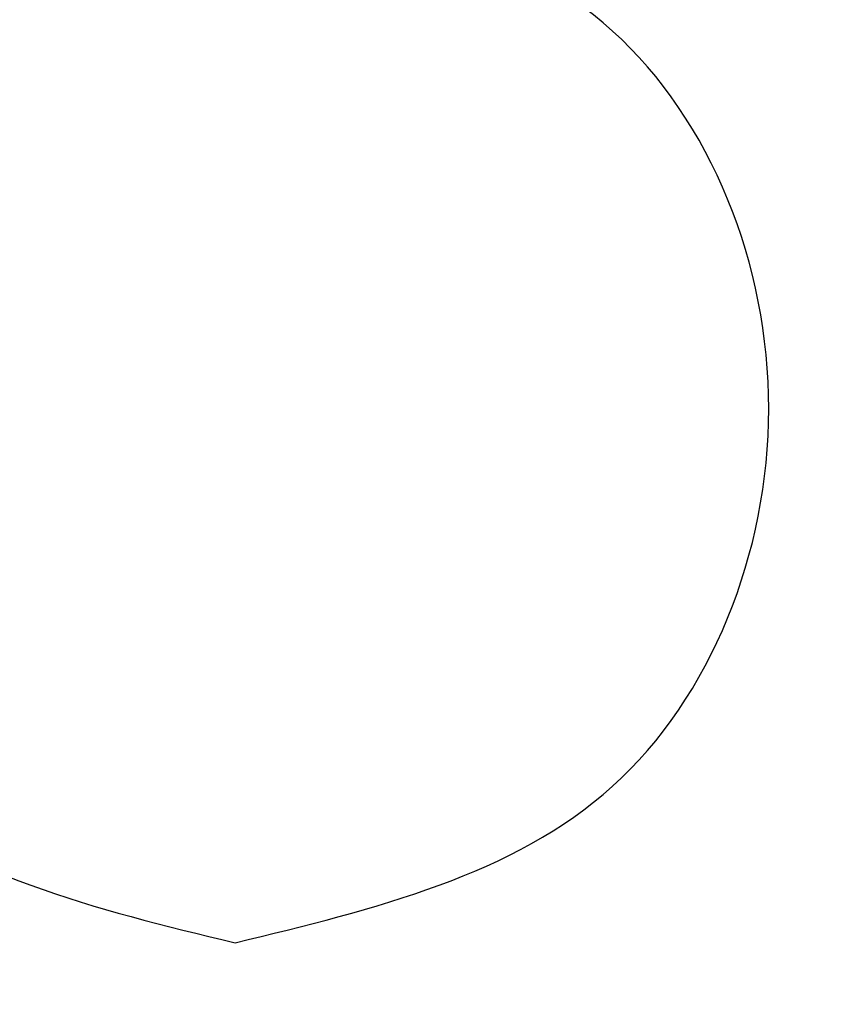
# Model space of a CAD drawing. Header units: inches. Extents: x -832 to -627, y -264 to 26.
# Tile 5 of 23: x -771.875 to -771.546, y -55.519 to -55.119. Entities that reach past the tile are written whole.
import ezdxf

# ---------------------------------------------------------------- set-up
doc = ezdxf.new("R2010")
doc.units = ezdxf.units.IN

# ---------------------------------------------------------------- blocks, each defined once
blk = doc.blocks.new('MEMBRANA__2', base_point=(-797.2500010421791, -81.75000026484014))
at = {"color": 7, "linetype": 'Continuous'}
for points in [[(-771.7878507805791, -55.05954245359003), (-771.9413298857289, -55.12319012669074), (-772.004891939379, -55.27675180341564), (-771.941329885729, -55.43016986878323), (-771.7878507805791, -55.49379702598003)], [(-771.7878507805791, -55.49379702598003), (-771.6344578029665, -55.43016987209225), (-771.570981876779, -55.27675182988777), (-771.6344578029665, -55.12319012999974), (-771.7878507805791, -55.05954245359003)], [(-771.356007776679, -55.12517156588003), (-771.3548693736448, -55.12645169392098), (-771.3537000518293, -55.12776975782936), (-771.3525001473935, -55.1291255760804), (-771.3512699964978, -55.13051896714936), (-771.3500099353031, -55.13194974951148), (-771.3487202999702, -55.13341774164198), (-771.3474014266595, -55.13492276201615), (-771.3460536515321, -55.13646462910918), (-771.3446773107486, -55.13804316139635), (-771.3432727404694, -55.13965817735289), (-771.3418402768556, -55.14130949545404), (-771.340380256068, -55.14299693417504), (-771.3388930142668, -55.14472031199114), (-771.3373788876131, -55.14647944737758), (-771.3358382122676, -55.1482741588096), (-771.334271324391, -55.15010426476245), (-771.3326785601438, -55.15196958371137), (-771.3310602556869, -55.15386993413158), (-771.3294167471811, -55.15580513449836), (-771.3277483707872, -55.15777500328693), (-771.3260554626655, -55.15977935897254), (-771.3243383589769, -55.16181802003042), (-771.3225973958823, -55.16389080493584), (-771.3208329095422, -55.16599753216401), (-771.3190452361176, -55.16813802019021), (-771.3172347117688, -55.17031208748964), (-771.3154016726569, -55.17251955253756), (-771.3135464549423, -55.17476023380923), (-771.3116693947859, -55.17703394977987), (-771.3097708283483, -55.17934051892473), (-771.3078510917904, -55.18167975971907), (-771.3059105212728, -55.18405149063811), (-771.3039494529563, -55.18645553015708), (-771.3019682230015, -55.18889169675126), (-771.2999671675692, -55.19135980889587), (-771.29794662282, -55.19385968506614), (-771.2959069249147, -55.19639114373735), (-771.293848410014, -55.19895400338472), (-771.2917714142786, -55.20154808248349), (-771.2896762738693, -55.20417319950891), (-771.2875633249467, -55.20682917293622), (-771.2854329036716, -55.20951582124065), (-771.2832853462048, -55.21223296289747), (-771.2811209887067, -55.21498041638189), (-771.2789401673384, -55.21775800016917), (-771.2767432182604, -55.22056553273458), (-771.2745304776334, -55.22340283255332), (-771.2723022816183, -55.22626971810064), (-771.2700589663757, -55.22916600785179), (-771.2678008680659, -55.23209152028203), (-771.2655283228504, -55.23504607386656), (-771.2632416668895, -55.23802948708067), (-771.2609412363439, -55.24104157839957), (-771.2586273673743, -55.2440821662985), (-771.2563003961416, -55.24715106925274), (-771.2539606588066, -55.25024810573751), (-771.2516084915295, -55.25337309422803), (-771.2492442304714, -55.25652585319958), (-771.2468682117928, -55.25970620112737), (-771.2444807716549, -55.26291395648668), (-771.2420822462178, -55.26614893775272), (-771.2396729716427, -55.26941096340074), (-771.23725328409, -55.272699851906), (-771.2348235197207, -55.27601542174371), (-771.2323840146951, -55.27935749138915), (-771.2299351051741, -55.28272587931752), (-771.2274771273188, -55.28612040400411), (-771.2250104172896, -55.28954088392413), (-771.2225353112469, -55.29298713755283), (-771.2200521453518, -55.29645898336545), (-771.2175612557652, -55.29995623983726), (-771.2150629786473, -55.30347872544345), (-771.2125576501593, -55.30702625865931), (-771.2100456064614, -55.31059865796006), (-771.2075271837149, -55.31419574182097), (-771.2050027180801, -55.31781732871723), (-771.2024725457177, -55.32146323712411), (-771.1999370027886, -55.32513328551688), (-771.1973964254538, -55.32882729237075), (-771.1948511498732, -55.33254507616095), (-771.1923015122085, -55.33628645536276), (-771.1897478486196, -55.34005124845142), (-771.1871904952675, -55.34383927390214), (-771.1846297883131, -55.34765035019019), (-771.1820660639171, -55.35148429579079), (-771.1794996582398, -55.3553409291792), (-771.1769309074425, -55.35922006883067), (-771.1743601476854, -55.36312153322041), (-771.1717877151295, -55.36704514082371), (-771.1692139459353, -55.37099071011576), (-771.1666391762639, -55.37495805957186), (-771.1640637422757, -55.37894700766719), (-771.1614879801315, -55.38295737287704), (-771.1589122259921, -55.38698897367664), (-771.156336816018, -55.39104162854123), (-771.1537620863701, -55.39511515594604), (-771.1511883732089, -55.39920937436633), (-771.1486160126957, -55.40332410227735), (-771.1460453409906, -55.40745915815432), (-771.1434766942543, -55.41161436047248), (-771.140910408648, -55.4157895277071), (-771.1383468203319, -55.4199844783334), (-771.135786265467, -55.42419903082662), (-771.133229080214, -55.42843300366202), (-771.1306756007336, -55.43268621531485), (-771.1281261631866, -55.43695848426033), (-771.1255811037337, -55.44124962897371), (-771.1230407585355, -55.44555946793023), (-771.1205054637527, -55.44988781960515), (-771.1179755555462, -55.45423450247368), (-771.1154513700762, -55.45859933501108), (-771.1129332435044, -55.46298213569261), (-771.1104215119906, -55.46738272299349), (-771.1079165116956, -55.47180091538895), (-771.1054185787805, -55.47623653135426), (-771.102928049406, -55.48068938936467), (-771.1004452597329, -55.48515930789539), (-771.0979705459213, -55.48964610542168), (-771.0955042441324, -55.49414960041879), (-771.093046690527, -55.49866961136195), (-771.0905982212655, -55.5032059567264), (-771.0881591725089, -55.5077584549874), (-771.0857298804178, -55.51232692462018), (-771.0833106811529, -55.51691118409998), (-771.0809019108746, -55.52151105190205), (-771.0785039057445, -55.52612634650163), (-771.0761170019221, -55.53075688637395), (-771.0737415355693, -55.53540248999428), (-771.071377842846, -55.54006297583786), (-771.0690262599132, -55.54473816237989), (-771.0666871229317, -55.54942786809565), (-771.0643607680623, -55.55413191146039), (-771.0620475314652, -55.55885011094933), (-771.0597477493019, -55.56358228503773), (-771.0574617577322, -55.5683282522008), (-771.0551898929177, -55.57308783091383), (-771.0529324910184, -55.57786083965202), (-771.0506898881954, -55.58264709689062), (-771.0484624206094, -55.58744642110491), (-771.046250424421, -55.5922586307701), (-771.0440542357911, -55.59708354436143), (-771.0418741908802, -55.60192098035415), (-771.0397106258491, -55.60677075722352), (-771.0375638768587, -55.61163269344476), (-771.0354342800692, -55.61650660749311), (-771.0333221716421, -55.62139231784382), (-771.0312278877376, -55.62628964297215), (-771.0291517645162, -55.63119840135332), (-771.0270941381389, -55.63611841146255), (-771.0250553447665, -55.64104949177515), (-771.0230357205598, -55.64599146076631), (-771.0210356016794, -55.65094413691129), (-771.0190553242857, -55.65590733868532), (-771.0170952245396, -55.66088088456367), (-771.0151556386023, -55.66586459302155), (-771.0132369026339, -55.67085828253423), (-771.0113393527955, -55.67586177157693), (-771.0094633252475, -55.68087487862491), (-771.0076091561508, -55.6858974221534), (-771.0057771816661, -55.69092922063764), (-771.0039677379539, -55.69597009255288), (-771.0021811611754, -55.70101985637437), (-771.0004177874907, -55.70607833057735), (-770.9986779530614, -55.71114533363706), (-770.9969619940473, -55.71622068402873), (-770.9952702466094, -55.72130420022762), (-770.9936030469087, -55.72639570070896), (-770.9919607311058, -55.73149500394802), (-770.9903436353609, -55.73660192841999), (-770.9887520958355, -55.74171629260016), (-770.98718644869, -55.74683791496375), (-770.9856470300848, -55.75196661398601), (-770.9841341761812, -55.75710220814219), (-770.9826482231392, -55.76224451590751), (-770.9811895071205, -55.76739335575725), (-770.9797583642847, -55.7725485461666), (-770.9783551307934, -55.77770990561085), (-770.9769801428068, -55.78287725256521), (-770.9756337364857, -55.78805040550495), (-770.9743162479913, -55.79322918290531), (-770.9730280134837, -55.7984134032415), (-770.9717693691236, -55.80360288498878), (-770.9705406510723, -55.80879744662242), (-770.9693421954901, -55.81399690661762), (-770.9681743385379, -55.81920108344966), (-770.967037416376, -55.82440979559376), (-770.9659317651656, -55.82962286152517), (-770.9648577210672, -55.83484009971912), (-770.9638156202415, -55.84006132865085), (-770.9628057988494, -55.84528636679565), (-770.9618285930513, -55.85051503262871), (-770.9608843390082, -55.85574714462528), (-770.9599733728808, -55.86098252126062), (-770.9591384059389, -55.86596333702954), (-770.9583341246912, -55.8709477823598), (-770.957560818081, -55.87593669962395), (-770.9568187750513, -55.88093093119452), (-770.9561082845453, -55.88593131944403), (-770.9554296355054, -55.89093870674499), (-770.9547831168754, -55.89595393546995), (-770.9541690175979, -55.90097784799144), (-770.9535876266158, -55.90601128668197), (-770.9530392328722, -55.91105509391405), (-770.9525241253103, -55.91611011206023), (-770.9520425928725, -55.92117718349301), (-770.9515949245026, -55.92625715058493), (-770.9511814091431, -55.93135085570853), (-770.9508023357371, -55.93645914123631), (-770.9504579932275, -55.94158284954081), (-770.9501486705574, -55.94672282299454), (-770.9498746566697, -55.95187990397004), (-770.949636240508, -55.95705493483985), (-770.9494337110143, -55.96224875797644), (-770.9492673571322, -55.96746221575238), (-770.9491374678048, -55.97269615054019), (-770.9490443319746, -55.97795140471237), (-770.948988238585, -55.98322882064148), (-770.948969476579, -55.98852924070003), (-770.948988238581, -55.99287795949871), (-770.9490443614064, -55.99721790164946), (-770.9491376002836, -56.00154860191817), (-770.9492677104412, -56.00586959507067), (-770.949434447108, -56.01018041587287), (-770.9496375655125, -56.0144805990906), (-770.9498768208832, -56.01876967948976), (-770.9501519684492, -56.02304719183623), (-770.9504627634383, -56.02731267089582), (-770.9508089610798, -56.03156565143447), (-770.9511903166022, -56.03580566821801), (-770.9516065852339, -56.0400322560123), (-770.9520575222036, -56.04424494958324), (-770.9525428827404, -56.04844328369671), (-770.9530624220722, -56.05262679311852), (-770.953615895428, -56.05679501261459), (-770.9542030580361, -56.06094747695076), (-770.9548236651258, -56.06508372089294), (-770.955477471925, -56.06920327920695), (-770.9561642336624, -56.07330568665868), (-770.9568837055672, -56.077390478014), (-770.9576356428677, -56.0814571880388), (-770.9584198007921, -56.08550535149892), (-770.9592359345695, -56.08953450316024), (-770.9600837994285, -56.09354417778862), (-770.9609631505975, -56.09753391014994), (-770.9618737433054, -56.10150323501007), (-770.9628153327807, -56.1054516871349), (-770.9637876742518, -56.10937880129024), (-770.9647905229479, -56.11328411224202), (-770.9658236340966, -56.11716715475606), (-770.9670253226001, -56.12152119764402), (-770.9682648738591, -56.12584638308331), (-770.9695419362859, -56.13014279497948), (-770.9708561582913, -56.13441051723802), (-770.9722071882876, -56.13864963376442), (-770.9735946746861, -56.14286022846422), (-770.9750182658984, -56.14704238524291), (-770.9764776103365, -56.15119618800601), (-770.9779723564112, -56.155321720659), (-770.979502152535, -56.15941906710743), (-770.9810666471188, -56.16348831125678), (-770.9826654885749, -56.16752953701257), (-770.9842983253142, -56.17154282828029), (-770.9859648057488, -56.17552826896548), (-770.9876645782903, -56.17948594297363), (-770.9893972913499, -56.18341593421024), (-770.9911625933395, -56.18731832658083), (-770.9929601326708, -56.19119320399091), (-770.9947895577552, -56.19504065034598), (-770.9966505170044, -56.19886074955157), (-770.99854265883, -56.20265358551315), (-771.0004656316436, -56.20641924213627), (-771.0024190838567, -56.2101578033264), (-771.0044026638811, -56.21386935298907), (-771.0064160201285, -56.21755397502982), (-771.0084588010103, -56.22121175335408), (-771.0105306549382, -56.22484277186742), (-771.0126312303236, -56.22844711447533), (-771.0147601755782, -56.23202486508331), (-771.0169171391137, -56.23557610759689), (-771.0191017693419, -56.23910092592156), (-771.0213137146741, -56.24259940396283), (-771.0235526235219, -56.24607162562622), (-771.0258181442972, -56.24951767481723), (-771.0281099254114, -56.25293763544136), (-771.0304276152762, -56.25633159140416), (-771.0327708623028, -56.25969962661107), (-771.0351393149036, -56.26304182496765), (-771.0375326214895, -56.26635827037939), (-771.0399504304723, -56.26964904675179), (-771.0423923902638, -56.27291423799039), (-771.0448581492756, -56.27615392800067), (-771.0473473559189, -56.27936820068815), (-771.0498596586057, -56.28255713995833), (-771.0523947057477, -56.28572082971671), (-771.0549521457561, -56.28885935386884), (-771.0575316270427, -56.29197279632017), (-771.0601327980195, -56.29506124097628), (-771.0627553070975, -56.29812477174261), (-771.0653988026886, -56.3011634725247), (-771.0680629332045, -56.30417742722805), (-771.0707473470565, -56.30716671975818), (-771.0734516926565, -56.31013143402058), (-771.0761756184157, -56.31307165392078), (-771.0789187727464, -56.31598746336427), (-771.0816808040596, -56.31887894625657), (-771.0844613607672, -56.32174618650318), (-771.0872600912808, -56.32458926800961), (-771.0900766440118, -56.32740827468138), (-771.0929106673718, -56.33020329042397), (-771.095761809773, -56.33297439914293), (-771.098629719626, -56.33572168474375), (-771.1015140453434, -56.33844523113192), (-771.1044144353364, -56.34114512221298), (-771.1073305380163, -56.34382144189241), (-771.1102620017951, -56.34647427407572), (-771.1132084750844, -56.34910370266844), (-771.1161696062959, -56.35170981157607), (-771.1191450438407, -56.35429268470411), (-771.1221344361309, -56.35685240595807), (-771.1251374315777, -56.35938905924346), (-771.1281536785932, -56.3619027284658), (-771.1311828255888, -56.36439349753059), (-771.134224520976, -56.36686145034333), (-771.1372784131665, -56.36930667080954), (-771.1403441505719, -56.37172924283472), (-771.1434213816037, -56.37412925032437), (-771.1465097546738, -56.37650677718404), (-771.1496089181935, -56.3788619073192), (-771.1527185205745, -56.38119472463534), (-771.1558382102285, -56.38350531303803), (-771.1589676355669, -56.38579375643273), (-771.1621064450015, -56.38806013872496), (-771.1652542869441, -56.39030454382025), (-771.1684108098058, -56.39252705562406), (-771.1715756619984, -56.39472775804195), (-771.174748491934, -56.39690673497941), (-771.1779289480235, -56.39906407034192), (-771.1811166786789, -56.40119984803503), (-771.1843113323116, -56.40331415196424), (-771.1875125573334, -56.40540706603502), (-771.1907200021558, -56.40747867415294), (-771.1939333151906, -56.40952906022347), (-771.197152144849, -56.41155830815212), (-771.2003761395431, -56.41356650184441), (-771.2036049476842, -56.41555372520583), (-771.206838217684, -56.4175200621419), (-771.2100755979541, -56.41946559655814), (-771.2133167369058, -56.42139041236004), (-771.2165612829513, -56.42329459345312), (-771.219808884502, -56.42517822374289), (-771.2230591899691, -56.42704138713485), (-771.2263118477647, -56.42888416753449), (-771.2295665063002, -56.43070664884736), (-771.2328228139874, -56.43250891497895), (-771.2360804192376, -56.43429104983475), (-771.2393389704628, -56.4360531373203), (-771.2425981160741, -56.43779526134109), (-771.2458575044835, -56.43951750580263), (-771.2491167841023, -56.44121995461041), (-771.2523756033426, -56.44290269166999), (-771.2556336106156, -56.44456580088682), (-771.2588904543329, -56.44620936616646), (-771.2621457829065, -56.44783347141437), (-771.2653992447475, -56.44943820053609), (-771.2686504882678, -56.45102363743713), (-771.2718991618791, -56.45258986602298), (-771.2751449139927, -56.45413697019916), (-771.2783873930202, -56.45566503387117), (-771.2816262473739, -56.45717414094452), (-771.2848611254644, -56.45866437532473), (-771.288091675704, -56.4601358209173), (-771.291317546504, -56.46158856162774), (-771.2945383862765, -56.46302268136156), (-771.2977538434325, -56.46443826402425), (-771.3009635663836, -56.46583539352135), (-771.304167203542, -56.46721415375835), (-771.3073644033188, -56.46857462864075), (-771.3105548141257, -56.46991690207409), (-771.3137380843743, -56.47124105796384), (-771.3169138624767, -56.47254718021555), (-771.3200817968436, -56.47383535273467), (-771.3232415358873, -56.47510565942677), (-771.3263927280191, -56.47635818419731), (-771.329535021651, -56.47759301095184), (-771.3326680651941, -56.47881022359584), (-771.3357915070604, -56.48000990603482), (-771.3389049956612, -56.48119214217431), (-771.3420081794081, -56.48235701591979), (-771.3451007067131, -56.48350461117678), (-771.3481822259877, -56.48463501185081), (-771.3512523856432, -56.48574830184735), (-771.3543108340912, -56.48684456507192), (-771.3573572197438, -56.48792388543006), (-771.3603911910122, -56.48898634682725), (-771.3634123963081, -56.49003203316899), (-771.366420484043, -56.49106102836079), (-771.3694151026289, -56.49207341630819), (-771.372395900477, -56.49306928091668), (-771.375362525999, -56.49404870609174), (-771.3783146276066, -56.49501177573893), (-771.3812518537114, -56.49595857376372), (-771.384173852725, -56.49688918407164), (-771.3870802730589, -56.49780369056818), (-771.3899707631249, -56.49870217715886), (-771.3928449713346, -56.49958472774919), (-771.3957025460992, -56.50045142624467), (-771.3985431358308, -56.50130235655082), (-771.4013663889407, -56.50213760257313), (-771.4041719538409, -56.50295724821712), (-771.4069594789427, -56.50376137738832), (-771.4097286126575, -56.50455007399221), (-771.4124790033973, -56.50532342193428), (-771.4152102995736, -56.50608150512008), (-771.4179221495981, -56.50682440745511), (-771.4206142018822, -56.50755221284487), (-771.4232861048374, -56.50826500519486), (-771.4259375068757, -56.50896286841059), (-771.4285680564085, -56.50964588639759), (-771.4311774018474, -56.51031414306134), (-771.4337651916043, -56.51096772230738), (-771.4363310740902, -56.51160670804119), (-771.4388746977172, -56.51223118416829), (-771.4413957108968, -56.51284123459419), (-771.4438937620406, -56.51343694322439), (-771.4463684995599, -56.51401839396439), (-771.4488195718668, -56.51458567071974), (-771.4512466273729, -56.51513885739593), (-771.4536493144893, -56.51567803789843), (-771.4560272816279, -56.51620329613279), (-771.4583801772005, -56.5167147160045), (-771.4607076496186, -56.51721238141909), (-771.4630093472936, -56.51769637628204), (-771.4652849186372, -56.51816678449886), (-771.4675340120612, -56.51862368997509), (-771.469756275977, -56.51906717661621), (-771.4719513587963, -56.51949732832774), (-771.4741189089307, -56.51991422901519), (-771.4762585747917, -56.52031796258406), (-771.4783700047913, -56.52070861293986), (-771.4804528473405, -56.5210862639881), (-771.4825067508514, -56.52145099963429), (-771.4845313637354, -56.52180290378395), (-771.4865263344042, -56.52214206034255), (-771.4884913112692, -56.52246855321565), (-771.4904259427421, -56.52278246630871), (-771.4923298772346, -56.52308388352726), (-771.4942027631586, -56.52337288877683), (-771.496044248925, -56.52364956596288), (-771.497853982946, -56.52391399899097), (-771.499631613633, -56.52416627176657), (-771.5013767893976, -56.52440646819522), (-771.5030891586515, -56.5246346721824), (-771.5047683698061, -56.52485096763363), (-771.5064140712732, -56.52505543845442), (-771.5080259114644, -56.52524816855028), (-771.5096035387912, -56.52542924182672), (-771.5111466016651, -56.52559874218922), (-771.512654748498, -56.52575675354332), (-771.5141276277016, -56.52590335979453), (-771.5155648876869, -56.52603864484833), (-771.5169661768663, -56.52616269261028), (-771.5183311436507, -56.52627558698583), (-771.5190801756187, -56.52633398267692), (-771.5198203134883, -56.52638891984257), (-771.5205541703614, -56.52644041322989), (-771.5212843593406, -56.52648847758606), (-771.522013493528, -56.52653312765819), (-771.5227441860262, -56.52657437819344), (-771.5234790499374, -56.52661224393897), (-771.5242206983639, -56.5266467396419), (-771.5249717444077, -56.52667788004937), (-771.5257348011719, -56.52670567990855), (-771.5265124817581, -56.52673015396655), (-771.5273073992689, -56.52675131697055), (-771.5281221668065, -56.52676918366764), (-771.5289593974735, -56.52678376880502), (-771.5298217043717, -56.5267950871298), (-771.5307117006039, -56.52680315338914), (-771.5316319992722, -56.52680798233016), (-771.5325852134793, -56.52680958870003), (-771.5327481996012, -56.52680900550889), (-771.5329445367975, -56.52680725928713), (-771.5331725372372, -56.52680435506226), (-771.5334305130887, -56.52680029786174), (-771.5337167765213, -56.52679509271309), (-771.5340296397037, -56.5267887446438), (-771.5343674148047, -56.52678125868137), (-771.534728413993, -56.52677263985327), (-771.5351109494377, -56.52676289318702), (-771.5355133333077, -56.5267520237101), (-771.5359338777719, -56.52674003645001), (-771.5363708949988, -56.52672693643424), (-771.5368226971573, -56.52671272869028), (-771.537287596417, -56.52669741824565), (-771.5377639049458, -56.52668101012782), (-771.538249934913, -56.52666350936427), (-771.5387439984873, -56.52664492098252), (-771.5392444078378, -56.52662525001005), (-771.5397494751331, -56.52660450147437), (-771.5402575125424, -56.52658268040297), (-771.5407668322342, -56.52655979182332), (-771.5430453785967, -56.52644424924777), (-771.5453154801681, -56.52630782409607), (-771.5475768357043, -56.52615096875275), (-771.5498291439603, -56.5259741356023), (-771.552072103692, -56.52577777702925), (-771.554305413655, -56.52556234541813), (-771.5565287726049, -56.52532829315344), (-771.5587418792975, -56.5250760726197), (-771.5609444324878, -56.52480613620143), (-771.563136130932, -56.52451893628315), (-771.5653166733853, -56.52421492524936), (-771.5674857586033, -56.52389455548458), (-771.5696430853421, -56.52355827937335), (-771.5717883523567, -56.52320654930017), (-771.573921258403, -56.52283981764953), (-771.5760415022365, -56.52245853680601), (-771.5781487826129, -56.52206315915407), (-771.5802427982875, -56.52165413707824), (-771.5823232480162, -56.52123192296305), (-771.5843898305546, -56.52079696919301), (-771.5864422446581, -56.52034972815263), (-771.5884801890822, -56.51989065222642), (-771.5905033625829, -56.51942019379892), (-771.5925114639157, -56.51893880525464), (-771.5945041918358, -56.51844693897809), (-771.5964812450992, -56.51794504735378), (-771.5984423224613, -56.51743358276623), (-771.6003871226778, -56.51691299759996), (-771.6023153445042, -56.51638374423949), (-771.604226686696, -56.51584627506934), (-771.6061208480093, -56.51530104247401), (-771.607997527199, -56.51474849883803), (-771.609856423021, -56.51418909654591), (-771.6116972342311, -56.51362328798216), (-771.6135196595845, -56.51305152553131), (-771.6153233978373, -56.51247426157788), (-771.6171081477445, -56.51189194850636), (-771.618873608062, -56.51130503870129), (-771.6206194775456, -56.51071398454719), (-771.6223454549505, -56.51011923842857), (-771.6240512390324, -56.50952125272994), (-771.6257365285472, -56.50892047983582), (-771.6274010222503, -56.50831737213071), (-771.629044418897, -56.50771238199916), (-771.6306664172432, -56.50710596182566), (-771.6322667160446, -56.50649856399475), (-771.6338450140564, -56.50589064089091), (-771.6354010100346, -56.5052826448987), (-771.6369344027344, -56.50467502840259), (-771.6384448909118, -56.50406824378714), (-771.6399321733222, -56.50346274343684), (-771.6413959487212, -56.50285897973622), (-771.6428359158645, -56.5022574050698), (-771.6442517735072, -56.50165847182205), (-771.6456432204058, -56.50106263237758), (-771.6470099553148, -56.5004703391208), (-771.6483516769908, -56.4998820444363), (-771.6496680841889, -56.49929820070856), (-771.6509588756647, -56.49871926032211), (-771.6522237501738, -56.49814567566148), (-771.6534624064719, -56.49757789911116), (-771.6546745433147, -56.49701638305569), (-771.6558598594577, -56.49646157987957), (-771.6570180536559, -56.4959139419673), (-771.6581488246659, -56.49537392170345), (-771.6592518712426, -56.49484197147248), (-771.6603268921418, -56.49431854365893), (-771.6613735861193, -56.49380409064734), (-771.6623916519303, -56.49329906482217), (-771.6633807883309, -56.49280391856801), (-771.6643406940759, -56.49231910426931), (-771.6652710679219, -56.49184507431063), (-771.6661716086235, -56.49138228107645), (-771.6670420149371, -56.49093117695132), (-771.6678819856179, -56.49049221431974), (-771.6686912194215, -56.49006584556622), (-771.6694694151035, -56.48965252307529), (-771.6702162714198, -56.48925269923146), (-771.6709314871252, -56.48886682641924), (-771.6716147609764, -56.48849535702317), (-771.6722657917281, -56.48813874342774), (-771.6728842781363, -56.48779743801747), (-771.6734699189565, -56.48747189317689), (-771.6740224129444, -56.48716256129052), (-771.6745414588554, -56.48686989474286), (-771.6750267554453, -56.48659434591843), (-771.6754780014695, -56.48633636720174), (-771.6758948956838, -56.48609641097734), (-771.6762771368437, -56.48587492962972), (-771.6766244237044, -56.48567237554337), (-771.6769364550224, -56.48548920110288), (-771.6772129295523, -56.48532585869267), (-771.6774535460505, -56.48518280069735), (-771.6776580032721, -56.48506047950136), (-771.6778259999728, -56.48495934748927), (-771.6779572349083, -56.48487985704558), (-771.6780514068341, -56.4848224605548), (-771.6781082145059, -56.48478761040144), (-771.678127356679, -56.48477575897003)], [(-771.636610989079, -55.70859887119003), (-771.6378887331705, -55.70973962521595), (-771.6392044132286, -55.71091123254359), (-771.6405578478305, -55.71211335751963), (-771.6419488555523, -55.71334566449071), (-771.6433772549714, -55.71460781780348), (-771.6448428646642, -55.71589948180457), (-771.6463455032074, -55.71722032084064), (-771.6478849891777, -55.71856999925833), (-771.6494611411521, -55.71994818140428), (-771.6510737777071, -55.72135453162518), (-771.6527227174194, -55.72278871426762), (-771.6544077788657, -55.72425039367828), (-771.6561287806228, -55.72573923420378), (-771.6578855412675, -55.72725490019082), (-771.6596778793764, -55.72879705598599), (-771.6615056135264, -55.73036536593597), (-771.6633685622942, -55.73195949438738), (-771.665266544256, -55.7335791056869), (-771.6671993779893, -55.73522386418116), (-771.6691668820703, -55.7368934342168), (-771.6711688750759, -55.73858748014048), (-771.6732051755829, -55.74030566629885), (-771.675275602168, -55.74204765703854), (-771.6773799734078, -55.7438131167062), (-771.6795181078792, -55.7456017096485), (-771.6816898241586, -55.74741310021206), (-771.6838949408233, -55.74924695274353), (-771.6861332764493, -55.75110293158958), (-771.688404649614, -55.75298070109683), (-771.6907088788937, -55.75487992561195), (-771.693045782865, -55.75680026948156), (-771.6954151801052, -55.75874139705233), (-771.6978168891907, -55.7607029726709), (-771.700250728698, -55.76268466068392), (-771.7027165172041, -55.76468612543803), (-771.7052140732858, -55.76670703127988), (-771.7077432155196, -55.76874704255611), (-771.7103037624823, -55.77080582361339), (-771.7128955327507, -55.77288303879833), (-771.7155183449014, -55.77497835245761), (-771.7181720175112, -55.77709142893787), (-771.720856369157, -55.77922193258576), (-771.7235712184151, -55.78136952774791), (-771.7263163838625, -55.78353387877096), (-771.7290916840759, -55.78571465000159), (-771.7318969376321, -55.78791150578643), (-771.7347319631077, -55.79012411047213), (-771.7375965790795, -55.79235212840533), (-771.7404906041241, -55.79459522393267), (-771.7434138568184, -55.79685306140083), (-771.7463661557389, -55.79912530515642), (-771.7493473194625, -55.80141161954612), (-771.7523571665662, -55.80371166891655), (-771.755395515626, -55.80602511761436), (-771.7584621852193, -55.80835162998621), (-771.7615569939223, -55.81069087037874), (-771.7646797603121, -55.8130425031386), (-771.7678303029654, -55.81540619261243), (-771.7710084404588, -55.81778160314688), (-771.774213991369, -55.8201683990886), (-771.7774467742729, -55.82256624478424), (-771.7807066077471, -55.82497480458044), (-771.7839933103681, -55.82739374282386), (-771.787306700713, -55.82982272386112), (-771.7906465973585, -55.8322614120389), (-771.7940128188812, -55.83470947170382), (-771.7974051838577, -55.83716656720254), (-771.8008235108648, -55.83963236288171), (-771.8042676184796, -55.84210652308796), (-771.8077373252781, -55.84458871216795), (-771.8112324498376, -55.84707859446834), (-771.8147528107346, -55.84957583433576), (-771.818298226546, -55.85208009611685), (-771.8218685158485, -55.85459104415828), (-771.8254634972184, -55.85710834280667), (-771.8290829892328, -55.85963165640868), (-771.8327268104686, -55.86216064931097), (-771.8363947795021, -55.86469498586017), (-771.8400867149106, -55.86723433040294), (-771.8438024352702, -55.8697783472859), (-771.8475417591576, -55.87232670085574), (-771.8513045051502, -55.87487905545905), (-771.8550904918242, -55.87743507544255), (-771.8588995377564, -55.87999442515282), (-771.8627314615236, -55.88255676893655), (-771.8665860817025, -55.88512177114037), (-771.8704632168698, -55.88768909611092), (-771.8743626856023, -55.89025840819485), (-771.8782843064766, -55.89282937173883), (-771.8822278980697, -55.89540165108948), (-771.8861932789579, -55.89797491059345), (-771.8901802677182, -55.9005488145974), (-771.8941886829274, -55.90312302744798), (-771.898218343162, -55.90569721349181), (-771.9022690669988, -55.90827103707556), (-771.9063406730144, -55.91084416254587), (-771.9104329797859, -55.91341625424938), (-771.9145458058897, -55.91598697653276), (-771.9186789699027, -55.91855599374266), (-771.9228322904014, -55.92112297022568), (-771.9270055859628, -55.9236875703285), (-771.9311986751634, -55.92624945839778), (-771.9354113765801, -55.92880829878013), (-771.9396435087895, -55.93136375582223), (-771.9438948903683, -55.93391549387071), (-771.9481653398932, -55.93646317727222), (-771.9524546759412, -55.93900647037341), (-771.9567627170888, -55.94154503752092), (-771.9610892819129, -55.94407854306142), (-771.9654341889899, -55.94660665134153), (-771.9697972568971, -55.94912902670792), (-771.9741783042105, -55.95164533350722), (-771.9785771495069, -55.95415523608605), (-771.9829936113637, -55.95665839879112), (-771.987427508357, -55.95915448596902), (-771.9918786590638, -55.96164316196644), (-771.9963468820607, -55.96412409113), (-772.0008319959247, -55.96659693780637), (-772.0053338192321, -55.96906136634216), (-772.00985217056, -55.97151704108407), (-772.0143868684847, -55.97396362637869), (-772.0189377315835, -55.9764007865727), (-772.0235045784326, -55.97882818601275), (-772.028087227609, -55.98124548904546), (-772.0326854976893, -55.98365236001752), (-772.0372992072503, -55.98604846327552), (-772.0419281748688, -55.98843346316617), (-772.0465722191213, -55.99080702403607), (-772.0512311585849, -55.99316881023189), (-772.055904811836, -55.99551848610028), (-772.0605929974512, -55.99785571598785), (-772.0652955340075, -56.00018016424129), (-772.0700122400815, -56.00249149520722), (-772.0747429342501, -56.00478937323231), (-772.0794874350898, -56.00707346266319), (-772.0842455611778, -56.00934342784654), (-772.0890171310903, -56.01159893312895), (-772.093801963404, -56.01383964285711), (-772.0985998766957, -56.01606522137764), (-772.1034106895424, -56.0182753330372), (-772.1082342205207, -56.02046964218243), (-772.1130702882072, -56.02264781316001), (-772.1179187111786, -56.02480951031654), (-772.1227793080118, -56.02695439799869), (-772.1276518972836, -56.02908214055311), (-772.1325362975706, -56.03119240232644), (-772.1374323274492, -56.03328484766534), (-772.1423398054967, -56.03535914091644), (-772.1472585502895, -56.0374149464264), (-772.1521883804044, -56.03945192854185), (-772.1571291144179, -56.04146975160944), (-772.1620805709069, -56.04346807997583), (-772.1670425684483, -56.04544657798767), (-772.1720149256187, -56.04740490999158), (-772.1769974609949, -56.04934274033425), (-772.1819899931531, -56.0512597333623), (-772.1869923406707, -56.05315555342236), (-772.1920043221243, -56.05502986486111), (-772.1970257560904, -56.05688233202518), (-772.2020564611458, -56.05871261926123), (-772.2070962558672, -56.06052039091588), (-772.2121449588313, -56.06230531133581), (-772.2172023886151, -56.06406704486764), (-772.2222683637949, -56.06580525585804), (-772.2273427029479, -56.06751960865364), (-772.2324252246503, -56.06920976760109), (-772.2375157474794, -56.07087539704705), (-772.2426140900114, -56.07251616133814), (-772.2477200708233, -56.07413172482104), (-772.2528335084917, -56.07572175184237), (-772.2579542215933, -56.07728590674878), (-772.2630820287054, -56.07882385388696), (-772.2682167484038, -56.08033525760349), (-772.2733581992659, -56.08181978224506), (-772.2785061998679, -56.0832770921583), (-772.2836605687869, -56.08470685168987), (-772.2888211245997, -56.08610872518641), (-772.2939876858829, -56.08748237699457), (-772.299160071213, -56.08882747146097), (-772.3043380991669, -56.09014367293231), (-772.3095215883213, -56.0914306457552), (-772.3147103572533, -56.09268805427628), (-772.3199042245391, -56.09391556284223), (-772.3251030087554, -56.09511283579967), (-772.3303065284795, -56.09627953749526), (-772.3355146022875, -56.09741533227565), (-772.3407270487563, -56.09851988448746), (-772.3459436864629, -56.09959285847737), (-772.3511643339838, -56.10063391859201), (-772.3563888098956, -56.10164272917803), (-772.3616169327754, -56.10261895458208), (-772.3668485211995, -56.10356225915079), (-772.3720833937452, -56.10447230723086), (-772.3770637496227, -56.10530643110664), (-772.3820477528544, -56.10610989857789), (-772.3870362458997, -56.10688242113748), (-772.3920300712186, -56.10762371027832), (-772.3970300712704, -56.10833347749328), (-772.4020370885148, -56.10901143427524), (-772.4070519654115, -56.10965729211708), (-772.4120755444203, -56.11027076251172), (-772.4171086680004, -56.110851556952), (-772.4221521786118, -56.11139938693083), (-772.4272069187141, -56.11191396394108), (-772.4322737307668, -56.11239499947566), (-772.4373534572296, -56.11284220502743), (-772.4424469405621, -56.11325529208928), (-772.447555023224, -56.11363397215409), (-772.452678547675, -56.11397795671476), (-772.4578183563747, -56.11428695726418), (-772.4629752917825, -56.1145606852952), (-772.4681501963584, -56.11479885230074), (-772.4733439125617, -56.11500116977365), (-772.4785572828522, -56.11516734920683), (-772.4837911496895, -56.11529710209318), (-772.4890463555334, -56.11539013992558), (-772.4943237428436, -56.1154461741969), (-772.4996241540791, -56.11546491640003), (-772.5039728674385, -56.11544616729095), (-772.5083127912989, -56.11539008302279), (-772.5126434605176, -56.11529690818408), (-772.516964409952, -56.11516688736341), (-772.5212751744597, -56.11500026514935), (-772.5255752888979, -56.11479728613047), (-772.5298642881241, -56.11455819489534), (-772.5341417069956, -56.11428323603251), (-772.53840708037, -56.11397265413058), (-772.5426599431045, -56.11362669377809), (-772.5468998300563, -56.11324559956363), (-772.5511262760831, -56.11282961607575), (-772.5553388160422, -56.11237898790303), (-772.5595369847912, -56.11189395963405), (-772.5637203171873, -56.11137477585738), (-772.5678883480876, -56.11082168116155), (-772.5720406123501, -56.11023492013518), (-772.5761766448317, -56.10961473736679), (-772.5802959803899, -56.10896137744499), (-772.5843981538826, -56.10827508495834), (-772.5884827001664, -56.10755610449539), (-772.5925491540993, -56.10680468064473), (-772.5965970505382, -56.10602105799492), (-772.6006259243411, -56.10520548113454), (-772.6046353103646, -56.10435819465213), (-772.608624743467, -56.10347944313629), (-772.6125937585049, -56.10256947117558), (-772.6165418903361, -56.10162852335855), (-772.6204686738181, -56.10065684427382), (-772.6243736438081, -56.0996546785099), (-772.6282563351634, -56.09862227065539), (-772.6326099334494, -56.09742141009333), (-772.6369346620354, -56.09618271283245), (-772.641230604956, -56.09490653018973), (-772.6454978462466, -56.09359321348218), (-772.6497364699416, -56.0922431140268), (-772.6539465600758, -56.09085658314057), (-772.6581282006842, -56.08943397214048), (-772.6622814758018, -56.08797563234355), (-772.6664064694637, -56.08648191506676), (-772.6705032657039, -56.08495317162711), (-772.6745719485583, -56.0833897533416), (-772.6786126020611, -56.08179201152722), (-772.6826253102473, -56.08016029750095), (-772.6866101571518, -56.07849496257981), (-772.6905672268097, -56.0767963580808), (-772.6944966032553, -56.07506483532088), (-772.698398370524, -56.07330074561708), (-772.7022726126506, -56.07150444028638), (-772.7061194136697, -56.06967627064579), (-772.7099388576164, -56.06781658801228), (-772.7137310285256, -56.06592574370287), (-772.7174960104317, -56.06400408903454), (-772.7212338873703, -56.06205197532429), (-772.7249447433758, -56.06006975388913), (-772.7286286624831, -56.05805777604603), (-772.732285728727, -56.056016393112), (-772.7359160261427, -56.05394595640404), (-772.7395196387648, -56.05184681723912), (-772.7430966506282, -56.04971932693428), (-772.746647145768, -56.04756383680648), (-772.7501712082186, -56.04538069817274), (-772.7536689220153, -56.04317026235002), (-772.7571403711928, -56.04093288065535), (-772.7605856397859, -56.03866890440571), (-772.7640048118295, -56.03637868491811), (-772.7673979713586, -56.03406257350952), (-772.7707652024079, -56.03172092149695), (-772.7741065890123, -56.02935408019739), (-772.7774222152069, -56.02696240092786), (-772.7807121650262, -56.02454623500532), (-772.7839765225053, -56.02210593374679), (-772.7872153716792, -56.01964184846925), (-772.7904287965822, -56.01715433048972), (-772.7936168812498, -56.01464373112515), (-772.7967797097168, -56.0121104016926), (-772.7999173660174, -56.009554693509), (-772.8030299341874, -56.00697695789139), (-772.8061174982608, -56.00437754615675), (-772.8091801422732, -56.00175680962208), (-772.8122179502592, -55.99911509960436), (-772.8152310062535, -55.99645276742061), (-772.818219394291, -55.99377016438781), (-772.8211831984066, -55.99106764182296), (-772.8241225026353, -55.98834555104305), (-772.827037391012, -55.98560424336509), (-772.8299279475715, -55.98284407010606), (-772.8327942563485, -55.98006538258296), (-772.8356364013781, -55.97726853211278), (-772.838454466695, -55.97445387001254), (-772.841248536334, -55.97162174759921), (-772.8440186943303, -55.9687725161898), (-772.8467650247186, -55.96590652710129), (-772.8494876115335, -55.96302413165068), (-772.8521865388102, -55.96012568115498), (-772.8548618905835, -55.95721152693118), (-772.8575137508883, -55.95428202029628), (-772.8601422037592, -55.95133751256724), (-772.8627473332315, -55.9483783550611), (-772.8653292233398, -55.94540489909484), (-772.8678879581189, -55.94241749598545), (-772.8704236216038, -55.93941649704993), (-772.8729362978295, -55.93640225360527), (-772.8754260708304, -55.93337511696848), (-772.8778930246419, -55.93033543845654), (-772.8803372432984, -55.92728356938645), (-772.8827588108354, -55.92421986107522), (-772.8851578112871, -55.92114466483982), (-772.8875343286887, -55.91805833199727), (-772.889888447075, -55.91496121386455), (-772.892220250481, -55.91185366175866), (-772.8945298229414, -55.90873602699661), (-772.8968172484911, -55.90560866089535), (-772.8990826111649, -55.90247191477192), (-772.9013259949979, -55.89932613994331), (-772.9035474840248, -55.89617168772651), (-772.9057471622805, -55.89300890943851), (-772.9079251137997, -55.88983815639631), (-772.9100814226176, -55.88665977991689), (-772.9122161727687, -55.88347413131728), (-772.9143294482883, -55.88028156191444), (-772.916421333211, -55.87708242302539), (-772.9184919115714, -55.87387706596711), (-772.9205412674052, -55.87066584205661), (-772.9225694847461, -55.86744910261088), (-772.92457664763, -55.86422719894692), (-772.9265628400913, -55.86100048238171), (-772.9285281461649, -55.85776930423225), (-772.9304726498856, -55.85453401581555), (-772.9323964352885, -55.85129496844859), (-772.9342995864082, -55.84805251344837), (-772.9361821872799, -55.8448070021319), (-772.9380443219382, -55.84155878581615), (-772.9398860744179, -55.83830821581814), (-772.9417075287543, -55.83505564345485), (-772.9435087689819, -55.83180142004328), (-772.9452898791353, -55.82854589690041), (-772.94705094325, -55.82528942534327), (-772.9487920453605, -55.82203235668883), (-772.9505132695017, -55.81877504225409), (-772.9522146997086, -55.81551783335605), (-772.953896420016, -55.81226108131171), (-772.9555585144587, -55.80900513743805), (-772.9572010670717, -55.80575035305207), (-772.9588241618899, -55.80249707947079), (-772.9604278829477, -55.79924566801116), (-772.9620123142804, -55.79599646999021), (-772.9635775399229, -55.79274983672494), (-772.9651236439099, -55.78950611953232), (-772.9666507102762, -55.78626566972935), (-772.9681588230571, -55.78302883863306), (-772.9696480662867, -55.77979597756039), (-772.971118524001, -55.77656743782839), (-772.9725702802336, -55.77334357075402), (-772.9740034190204, -55.77012472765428), (-772.9754180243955, -55.76691125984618), (-772.9768141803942, -55.76370351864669), (-772.9781919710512, -55.76050185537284), (-772.9795514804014, -55.75730662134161), (-772.9808927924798, -55.75411816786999), (-772.9822159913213, -55.75093684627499), (-772.9835211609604, -55.74776300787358), (-772.9848083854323, -55.74459700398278), (-772.9860777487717, -55.74143918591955), (-772.9873293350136, -55.73828990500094), (-772.9885632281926, -55.73514951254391), (-772.989779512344, -55.73201835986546), (-772.9909782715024, -55.72889679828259), (-772.9921595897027, -55.72578517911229), (-772.9933235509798, -55.72268385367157), (-772.9944702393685, -55.71959317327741), (-772.9955997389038, -55.71651348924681), (-772.9967121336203, -55.71344515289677), (-772.9978075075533, -55.71038851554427), (-772.9988859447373, -55.70734392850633), (-772.999947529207, -55.70431174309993), (-773.0009923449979, -55.70129231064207), (-773.0020204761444, -55.69828598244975), (-773.0030320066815, -55.69529310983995), (-773.004027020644, -55.69231404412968), (-773.005005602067, -55.68934913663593), (-773.005967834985, -55.68639873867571), (-773.006913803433, -55.68346320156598), (-773.0078435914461, -55.68054287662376), (-773.0087572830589, -55.67763811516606), (-773.0096549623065, -55.67474926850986), (-773.0105367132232, -55.67187668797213), (-773.0114026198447, -55.66902072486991), (-773.0122527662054, -55.66618173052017), (-773.0130872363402, -55.66336005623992), (-773.0139061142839, -55.66055605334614), (-773.0147094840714, -55.65777007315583), (-773.0154974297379, -55.65500246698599), (-773.0162700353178, -55.65225358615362), (-773.0170273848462, -55.6495237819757), (-773.0177695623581, -55.64681340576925), (-773.018496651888, -55.64412280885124), (-773.0192087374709, -55.64145234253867), (-773.019905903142, -55.63880235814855), (-773.0205882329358, -55.63617320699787), (-773.0212558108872, -55.63356524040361), (-773.0219087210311, -55.63097880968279), (-773.0225470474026, -55.6284142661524), (-773.0231708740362, -55.62587196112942), (-773.023780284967, -55.62335224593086), (-773.0243753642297, -55.6208554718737), (-773.0249561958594, -55.61838199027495), (-773.0255228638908, -55.61593215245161), (-773.026075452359, -55.61350630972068), (-773.0266140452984, -55.61110481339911), (-773.0271387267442, -55.60872801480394), (-773.0276495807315, -55.60637626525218), (-773.0281466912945, -55.60404991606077), (-773.0286301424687, -55.60174931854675), (-773.0291000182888, -55.59947482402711), (-773.0295564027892, -55.59722678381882), (-773.0299993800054, -55.59500554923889), (-773.0304290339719, -55.59281147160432), (-773.0308454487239, -55.59064490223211), (-773.0312487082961, -55.58850619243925), (-773.031638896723, -55.58639569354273), (-773.03201609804, -55.58431375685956), (-773.0323803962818, -55.58226073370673), (-773.032731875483, -55.58023697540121), (-773.0330706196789, -55.57824283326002), (-773.033396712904, -55.57627865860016), (-773.0337102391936, -55.57434480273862), (-773.0340112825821, -55.57244161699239), (-773.0342999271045, -55.57056945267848), (-773.0345762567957, -55.56872866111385), (-773.0348403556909, -55.56691959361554), (-773.0350923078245, -55.56514260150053), (-773.0353321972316, -55.56339803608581), (-773.0355601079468, -55.56168624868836), (-773.0357761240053, -55.56000759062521), (-773.0359803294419, -55.55836241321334), (-773.0361728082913, -55.55675106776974), (-773.0363536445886, -55.5551739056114), (-773.0365229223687, -55.55363127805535), (-773.036680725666, -55.55212353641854), (-773.0368271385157, -55.55065103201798), (-773.0369622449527, -55.5492141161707), (-773.0370861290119, -55.54781314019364), (-773.037198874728, -55.54644845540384), (-773.0372572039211, -55.54569943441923), (-773.0373120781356, -55.54495930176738), (-773.0373635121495, -55.54422544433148), (-773.0374115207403, -55.54349524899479), (-773.0374561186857, -55.54276610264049), (-773.0374973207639, -55.54203539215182), (-773.0375351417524, -55.54130050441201), (-773.0375695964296, -55.54055882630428), (-773.0376006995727, -55.53980774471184), (-773.0376284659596, -55.53904464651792), (-773.0376529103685, -55.53826691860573), (-773.0376740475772, -55.53747194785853), (-773.0376918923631, -55.53665712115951), (-773.0377064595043, -55.53581982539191), (-773.0377177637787, -55.53495744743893), (-773.0377258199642, -55.53406737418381), (-773.0377306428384, -55.53314699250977), (-773.0377322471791, -55.53219368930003), (-773.0377316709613, -55.53203060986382), (-773.03772994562, -55.53183416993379), (-773.0377270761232, -55.53160605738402), (-773.0377230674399, -55.53134796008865), (-773.0377179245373, -55.53106156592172), (-773.0377116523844, -55.53074856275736), (-773.0377042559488, -55.53041063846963), (-773.0376957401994, -55.53004948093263), (-773.037686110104, -55.52966677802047), (-773.0376753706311, -55.52926421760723), (-773.0376635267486, -55.52884348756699), (-773.0376505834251, -55.52840627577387), (-773.0376365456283, -55.52795427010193), (-773.0376214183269, -55.52748915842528), (-773.0376052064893, -55.52701262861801), (-773.0375879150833, -55.52652636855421), (-773.0375695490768, -55.52603206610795), (-773.0375501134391, -55.52553140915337), (-773.0375296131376, -55.52502608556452), (-773.0375080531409, -55.52451778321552), (-773.0374854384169, -55.52400818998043), (-773.0373713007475, -55.52172872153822), (-773.0372365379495, -55.5194575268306), (-773.0370815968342, -55.51719491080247), (-773.0369069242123, -55.51494117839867), (-773.0367129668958, -55.51269663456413), (-773.0365001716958, -55.51046158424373), (-773.0362689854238, -55.50823633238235), (-773.0360198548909, -55.50602118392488), (-773.0357532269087, -55.5038164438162), (-773.0354695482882, -55.50162241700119), (-773.0351692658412, -55.49943940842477), (-773.0348528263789, -55.49726772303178), (-773.0345206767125, -55.49510766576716), (-773.0341732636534, -55.49295954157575), (-773.0338110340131, -55.49082365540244), (-773.0334344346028, -55.48870031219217), (-773.0330439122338, -55.48658981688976), (-773.0326399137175, -55.48449247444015), (-773.0322228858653, -55.48240858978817), (-773.0317932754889, -55.48033846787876), (-773.0313515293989, -55.47828241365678), (-773.0308980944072, -55.47624073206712), (-773.0304334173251, -55.47421372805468), (-773.0299579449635, -55.47220170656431), (-773.0294721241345, -55.47020497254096), (-773.028976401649, -55.46822383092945), (-773.0284712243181, -55.46625858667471), (-773.0279570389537, -55.46430954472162), (-773.0274342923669, -55.46237701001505), (-773.0269034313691, -55.4604612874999), (-773.0263649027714, -55.45856268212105), (-773.0258191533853, -55.45668149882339), (-773.0252666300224, -55.45481804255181), (-773.024707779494, -55.4529726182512), (-773.0241430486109, -55.45114553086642), (-773.0235728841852, -55.44933708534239), (-773.0229977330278, -55.44754758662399), (-773.02241804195, -55.4457773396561), (-773.0218342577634, -55.44402664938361), (-773.0212468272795, -55.4422958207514), (-773.0206561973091, -55.44058515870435), (-773.020062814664, -55.43889496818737), (-773.0194671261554, -55.43722555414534), (-773.0188695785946, -55.43557722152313), (-773.0182706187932, -55.43395027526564), (-773.0176706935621, -55.43234502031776), (-773.0170702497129, -55.43076176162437), (-773.0164697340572, -55.42920080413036), (-773.015869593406, -55.42766245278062), (-773.0152702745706, -55.42614701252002), (-773.0146722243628, -55.42465478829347), (-773.0140758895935, -55.42318608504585), (-773.0134817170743, -55.42174120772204), (-773.0128901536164, -55.4203204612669), (-773.0123016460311, -55.41892415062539), (-773.0117166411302, -55.41755258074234), (-773.0111355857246, -55.41620605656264), (-773.0105589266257, -55.41488488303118), (-773.009987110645, -55.41358936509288), (-773.0094205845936, -55.41231980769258), (-773.0088597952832, -55.4110765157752), (-773.0083051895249, -55.4098597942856), (-773.0077572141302, -55.40866994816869), (-773.0072163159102, -55.40750728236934), (-773.0066829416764, -55.40637210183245), (-773.0061575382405, -55.40526471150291), (-773.0056405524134, -55.40418541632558), (-773.0051324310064, -55.40313452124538), (-773.0046336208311, -55.40211233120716), (-773.0041445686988, -55.40111915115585), (-773.0036657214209, -55.40015528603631), (-773.0031975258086, -55.39922104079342), (-773.0027404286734, -55.3983167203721), (-773.0022948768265, -55.3974426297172), (-773.0018613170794, -55.39659907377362), (-773.0014401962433, -55.39578635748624), (-773.0010319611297, -55.39500478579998), (-773.0006370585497, -55.39425466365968), (-773.0002559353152, -55.39353629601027), (-772.9998890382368, -55.3928499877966), (-772.9995368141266, -55.39219604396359), (-772.9991997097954, -55.3915747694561), (-772.9988781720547, -55.39098646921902), (-772.998572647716, -55.39043144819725), (-772.9982835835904, -55.38991001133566), (-772.9980114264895, -55.38942246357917), (-772.9977566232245, -55.38896910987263), (-772.9975196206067, -55.38855025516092), (-772.9973008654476, -55.38816620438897), (-772.9971008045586, -55.38781726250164), (-772.9969198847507, -55.38750373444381), (-772.9967585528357, -55.38722592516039), (-772.9966172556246, -55.38698413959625), (-772.9964964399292, -55.38677868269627), (-772.9963965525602, -55.38660985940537), (-772.9963180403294, -55.3864779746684), (-772.996261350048, -55.38638333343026), (-772.9962269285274, -55.38632624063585), (-772.996215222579, -55.38630700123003)]]:
    blk.add_spline(points, degree=3, dxfattribs=at)
blk = doc.blocks.new('Scatola_Lae__3', base_point=(-798.4500010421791, -82.95000026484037))
blk.add_blockref('MEMBRANA__2', (-797.2500010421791, -81.75000026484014))
blk = doc.blocks.new('pannello_Comandi_a_muro__4', base_point=(-798.4500010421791, -82.95000026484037))
blk.add_blockref('Scatola_Lae__3', (-798.4500010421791, -82.95000026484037))
blk = doc.blocks.new('Davanti1', base_point=(-744.0000001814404, -43.99999999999))
blk.add_blockref('pannello_Comandi_a_muro__4', (-798.4500010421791, -82.95000026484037))

msp = doc.modelspace()

# ---------------------------------------------------------------- block references
msp.add_blockref('Davanti1', (-744.0000001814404, -43.99999999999))

doc.saveas('drawing.dxf')
